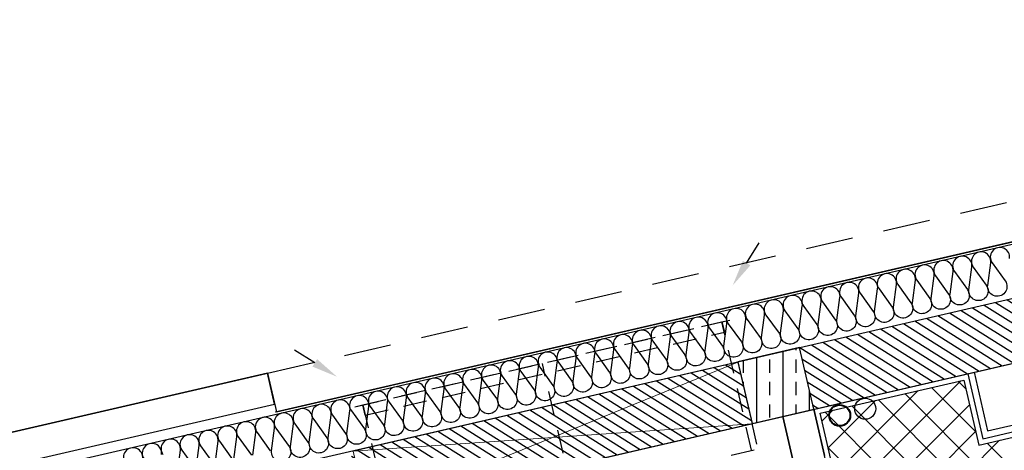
# Model space of a CAD drawing. Header units: centimetres. Extents: x -15121 to 17422, y -60492 to 0.
# Tile 188 of 256: x 1519 to 1893, y -29389 to -29226. Entities that reach past the tile are written whole.
import ezdxf

# ---------------------------------------------------------------- set-up
doc = ezdxf.new("R2010")
doc.units = ezdxf.units.CM
doc.header["$LTSCALE"] = 60
doc.linetypes.add('DP', pattern=[0.5, 0.3, -0.2])
doc.linetypes.add('MP', pattern=[0.25, 0.15, -0.1])
for name, color, linetype in [('A-----SZ', 8, 'Continuous'), ('A-BUD-MA-MATERIALY', 8, 'Continuous'), ('A-SCI', 7, 'Continuous'), ('A_GSA_GK', 2, 'Continuous'), ('AIKA grzejniki', 7, 'Continuous'), ('AIKA KLIMATYZACJA2', 5, 'Continuous'), ('AIKA powierzchnie2', 2, 'Continuous'), ('AIKA sufity podwieszane', 8, 'Continuous'), ('AIKA TYNK2', 5, 'Continuous'), ('AIKA wymiarowanie ogólne rzut2', 7, 'Continuous'), ('AIKA ŚCIANA2', 8, 'Continuous'), ('BI_szr', 8, 'Continuous'), ('JS_PODCIĄGI', 1, 'DP'), ('podciagi i nadproza', 7, 'DP'), ('słupy', 1, 'Continuous')]:
    doc.layers.add(name, color=color, linetype=linetype)
doc.layers.add('IS_Pion1', color=7, linetype='Continuous', lineweight=5)
doc.layers.add('SB_PRZEJSCIA', color=3, linetype='Continuous', lineweight=9)
doc.styles.add('wymiar', font='txt.shx', dxfattribs={"width": 0.6})
doc.dimstyles.new('Dwudziestka', dxfattribs={"dimtxt": 7, "dimasz": 0.7, "dimexe": 5, "dimexo": 0, "dimgap": 2.5, "dimtad": 1, "dimtoh": 1, "dimdec": 3, "dimrnd": 0.5, "dimdsep": 46, "dimtxsty": 'wymiar', "dimblk": 'znacznik', "dimcen": 0, "dimdle": 5, "dimse1": 1, "dimse2": 1, "dimclrd": 256, "dimclre": 256, "dimclrt": 256, "dimadec": 0, "dimazin": 0, "dimtfac": 0.4, "dimtdec": 3, "dimtix": 1, "dimtofl": 0, "dimtmove": 2, "dimatfit": 3, "dimldrblk": 'znacznik', "dimfxl": 1, "dimtolj": 1, "dimarcsym": 0})

# ---------------------------------------------------------------- blocks, each defined once
blk = doc.blocks.new('SL grzejniki restauracja')
at = {"layer": 'IS_Pion1', "color": 1, "lineweight": 40}
blk.add_circle((-1314.35, -109.18, -66.51), 4, dxfattribs=at)
blk = doc.blocks.new('SL podciągi restauracja')
at = {"layer": 'BI_szr'}
h = blk.add_hatch(dxfattribs=at)
h.set_pattern_fill('BIK_ZELBET', color=256, scale=5, angle=45, style=0)
h.set_pattern_definition([(90, (1218.893, -26806.006), (-10, 2e-15), []), (90, (1223.893, -26801.006), (-10, 2e-15), [5, -3.5])])
h.paths.add_polyline_path([(1205.06, -26828.38), (1228.45, -26822.98), (1223.05, -26799.6), (1199.66, -26805)])
at = {"layer": 'podciagi i nadproza'}
blk.add_lwpolyline([(1205.06, -26828.38), (1228.45, -26822.98), (1277.49, -27035.4), (1254.1, -27040.8), (1205.06, -26828.38)], dxfattribs=at)
at = {"layer": 'słupy', "color": 4}
blk.add_lwpolyline([(1205.06, -26828.38), (1228.45, -26822.98), (1223.05, -26799.6), (1199.66, -26805)], close=True, dxfattribs=at)
blk = doc.blocks.new('SL klima')
at = {"layer": 'AIKA KLIMATYZACJA2', "color": 140, "linetype": 'MP', "lineweight": -2}
for p, q in [((5832.4, -25504.42, 335.4), (5974.66, -25471.57, 335.4)), ((5982.98, -25520.97, 335.4), (5971.73, -25472.25, 335.4)), ((5817.12, -25487.78, 335.4), (5807.79, -25481.96, 335.4)), ((5914.77, -25536.71, 335.4), (5903.53, -25488, 335.4)), ((5904.09, -25490.43, 335.4), (5903.53, -25488, 335.4)), ((5835.32, -25503.74, 335.4), (5846.57, -25552.46, 335.4)), ((5843.65, -25553.14, 335.4), (5985.9, -25520.29, 335.4))]:
    blk.add_line(p, q, dxfattribs=at)
at = {"layer": 'AIKA KLIMATYZACJA2', "color": 140, "linetype": 'MP', "lineweight": -2, "extrusion": (1.32925e-16, -1.57751e-16, -1)}
for p, q in [((5971.73, -25472.25, 335.4), (5974.66, -25471.57, 335.4)), ((5835.32, -25503.74, 335.4), (5971.73, -25472.25, 335.4)), ((5971.73, -25472.25, 335.4), (5972.63, -25476.15, 335.4)), ((5836.22, -25507.64, 335.4), (5972.63, -25476.15, 335.4)), ((5832.4, -25504.42, 335.4), (5835.32, -25503.74, 335.4)), ((5836.22, -25507.64, 335.4), (5835.32, -25503.74, 335.4))]:
    blk.add_line(p, q, dxfattribs=at)
at = {"layer": 'AIKA KLIMATYZACJA2', "color": 140, "linetype": 'MP', "lineweight": -2, "extrusion": (-0.97437, -0.224951, 5.55112e-17)}
blk.add_line((5843.65, -25553.14, 330.4), (5985.9, -25520.29, 330.4), dxfattribs=at)
at = {"layer": 'AIKA KLIMATYZACJA2', "color": 140, "linetype": 'MP', "lineweight": -2, "elevation": 335.4}
blk.add_lwpolyline([(5981.09, -25449.93), (5986.92, -25440.6)], dxfattribs=at)
at = {"layer": 'AIKA KLIMATYZACJA2', "color": 140, "linetype": 'MP', "lineweight": -2}
for points in [[(5982.51, -25450.81, 335.4), (5975.79, -25458.41, 335.4), (5979.68, -25449.05, 335.4)], [(5818.01, -25486.37, 335.4), (5825.6, -25493.08, 335.4), (5816.24, -25489.2, 335.4)]]:
    blk.add_solid(points, dxfattribs=at)
blk = doc.blocks.new('znacznik')
at = {"color": 0}
for points in [[(-4, 0), (4, 0)], [(0, -5), (0, 5)]]:
    blk.add_lwpolyline(points, dxfattribs=at)
at = {"color": 1}
blk.add_lwpolyline([(-2.12, -2.12), (2.12, 2.12)], dxfattribs=at)
blk = doc.blocks.new('*D5383')
at = {"layer": 'AIKA wymiarowanie ogólne rzut2', "lineweight": -2, "transparency": 16777216}
blk.add_line((1639.47, -29452.82), (1830.06, -29408.82), dxfattribs=at)
at = {"layer": 'Defpoints', "color": 0, "transparency": 16777216}
for p in [(1822.94, -29374.87), (1830.74, -29408.66), (1630.54, -29417.23)]:
    blk.add_point(p, dxfattribs=at)
at = {"layer": 'AIKA wymiarowanie ogólne rzut2', "linetype": 'ByBlock', "lineweight": -2, "transparency": 16777216, "xscale": 0.7, "yscale": 0.7, "zscale": 0.7}
for p, rotation in [((1830.74, -29408.66), 12.99999999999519), ((1638.79, -29452.98), 192.9999999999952)]:
    blk.add_blockref('znacznik', p, dxfattribs=dict(at, rotation=rotation))
at = {"layer": 'AIKA wymiarowanie ogólne rzut2', "transparency": 16777216, "insert": (1733.42, -29424.97), "char_height": 7, "attachment_point": 5, "rotation": 13, "style": 'wymiar'}
blk.add_mtext('\\A1;197', dxfattribs=at)
blk = doc.blocks.new('*D5384')
at = {"layer": 'AIKA wymiarowanie ogólne rzut2', "lineweight": -2, "transparency": 16777216}
blk.add_line((1831.42, -29408.5), (2436.18, -29268.88), dxfattribs=at)
at = {"layer": 'Defpoints', "color": 0, "transparency": 16777216}
for p in [(2429.06, -29234.93), (2436.86, -29268.73), (1822.94, -29374.87)]:
    blk.add_point(p, dxfattribs=at)
at = {"layer": 'AIKA wymiarowanie ogólne rzut2', "linetype": 'ByBlock', "lineweight": -2, "transparency": 16777216, "xscale": 0.7, "yscale": 0.7, "zscale": 0.7}
for p, rotation in [((2436.86, -29268.73), 12.99999999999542), ((1830.74, -29408.66), 192.9999999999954)]:
    blk.add_blockref('znacznik', p, dxfattribs=dict(at, rotation=rotation))
at = {"layer": 'AIKA wymiarowanie ogólne rzut2', "transparency": 16777216, "insert": (2132.45, -29332.85), "char_height": 7, "attachment_point": 5, "rotation": 13, "style": 'wymiar'}
blk.add_mtext('\\A1;622', dxfattribs=at)

msp = doc.modelspace()

# ---------------------------------------------------------------- hatches: boundary and pattern name
at = {"layer": 'A-----SZ'}
h = msp.add_hatch(dxfattribs=at)
h.set_pattern_fill('ANSI31', color=256, scale=2)
h.set_pattern_definition([(45, (-35110.076, -2093.3616), (-4.4901281, 4.4901281), [])])
h.paths.add_polyline_path([(2430.4942, -29232.5492), (2442.1866, -29229.8498), (2447.8099, -29254.2071), (2436.1175, -29256.9065)])
h.paths.add_polyline_path([(1072.0212, -29798.6482), (1074.7206, -29810.3407), (1133.1828, -29796.8436), (1130.4834, -29785.1512)])
h.paths.add_polyline_path([(1226.946, -29762.881), (1229.6454, -29774.5734), (1676.8813, -29671.3209), (1674.1819, -29659.6285)])
h.paths.add_polyline_path([(1883.6714, -29611.264), (1886.3709, -29622.9564), (2480.7366, -29485.7363), (2478.0372, -29474.0439)])
h.paths.add_polyline_path([(2479.5335, -29444.9619), (2491.226, -29442.2625), (2470.0801, -29350.6697), (2458.3877, -29353.3691)])
edge = h.paths.add_edge_path()
edge.add_line((2458.3877, -29353.3691), (2478.4092, -29440.092))
h = msp.add_hatch(dxfattribs=at)
h.set_pattern_fill('ANSI31', color=256, angle=282.941373)
h.set_pattern_definition([(327.941373, (15172.973, 4145.2333), (1.6852479, 2.6908297), [])])
h.paths.add_polyline_path([(2108.449, -29282.2679), (2113.8239, -29305.6583), (1820.4548, -29373.3879), (1815.0799, -29349.9975)])
h = msp.add_hatch(dxfattribs=at)
h.set_pattern_fill('ANSI31', color=256, angle=282.941373)
h.set_pattern_definition([(327.941373, (14856.3028, 4072.1242), (1.6852479, 2.6908297), [])])
h.paths.add_polyline_path([(1791.7787, -29355.377), (1797.1536, -29378.7674), (1650.0118, -29412.7378), (1644.6369, -29389.3474)])
at = {"layer": 'AIKA sufity podwieszane', "transparency": 33554610}
h = msp.add_hatch(dxfattribs=at)
h.set_pattern_fill('ANSI37', color=256, scale=2.771036)
h.set_pattern_definition([(45, (5073.432, 672.602), (-6.221154, 6.221154), []), (135, (5073.432, 672.602), (-6.221154, -6.221154), [])])
h.paths.add_polyline_path([(2429.0614, -29234.9326), (1915.5023, -29353.4971), (1921.1954, -29378.1567), (1883.195, -29386.9298), (1877.5019, -29362.2701), (1822.9402, -29374.8667), (1871.0767, -29583.3825), (1878.872, -29581.5829), (1885.1703, -29608.8654), (2475.6385, -29472.545), (2469.3399, -29445.2627), (2477.1349, -29443.463)])

# ---------------------------------------------------------------- linework, layer by layer
at = {"layer": 'A-BUD-MA-MATERIALY'}
for points in [[(1894.887, -29316.1354, 1.47258809), (1888.2675, -29317.7995), (1893.2207, -29324.6794, -1.47258809), (1886.6011, -29326.3435), (1887.7321, -29317.7872, 1.47258809), (1881.1125, -29319.4513), (1886.0658, -29326.3313, -1.47258809), (1879.4462, -29327.9954), (1880.5771, -29319.4391, 1.47258809), (1873.9576, -29321.1032), (1878.9108, -29327.9831, -1.47258809), (1872.2912, -29329.6472), (1873.4222, -29321.0909, 1.47258809), (1866.8026, -29322.755), (1871.7559, -29329.635, -1.47258809), (1865.1363, -29331.2991), (1866.2673, -29322.7428, 1.47258809), (1859.6477, -29324.4069), (1864.6009, -29331.2868, -1.47258809), (1857.9813, -29332.9509), (1859.1123, -29324.3946, 1.47258809), (1852.4927, -29326.0587), (1857.446, -29332.9387, -1.47258809), (1850.8264, -29334.6028), (1851.9574, -29326.0465, 1.47258809), (1845.3378, -29327.7106), (1850.291, -29334.5905, -1.47258809), (1843.6714, -29336.2546), (1844.8024, -29327.6983, 1.47258809), (1838.1828, -29329.3624), (1843.1361, -29336.2424, -1.47258809), (1836.5165, -29337.9065), (1837.6475, -29329.3502, 1.47258809), (1831.0279, -29331.0143), (1835.9811, -29337.8942, -1.47258809), (1829.3615, -29339.5583), (1830.4925, -29331.002, 1.47258809), (1823.8729, -29332.6661), (1828.8262, -29339.5461, -1.47258809), (1822.2066, -29341.2102), (1823.3376, -29332.6539, 1.47258809), (1816.718, -29334.318), (1821.6712, -29341.1979, -1.47258809), (1815.0516, -29342.862), (1816.1826, -29334.3057, 1.47258809), (1809.563, -29335.9698), (1814.5163, -29342.8498, -1.47258809), (1807.8967, -29344.5139), (1809.0277, -29335.9576, 1.47258809), (1802.4081, -29337.6217), (1807.3613, -29344.5016, -1.47258809), (1800.7417, -29346.1657), (1801.8727, -29337.6094, 1.47258809), (1795.2531, -29339.2735), (1800.2064, -29346.1535, -0.55167917), (1797.8778, -29351.9121)], [(1800.0894, -29350.5977, -0.75878438), (1793.5868, -29347.8176), (1794.7178, -29339.2613, 1.47258809), (1788.0982, -29340.9254), (1793.0514, -29347.8053, -1.47258809), (1786.4319, -29349.4694), (1787.5628, -29340.9131, 1.47258809), (1780.9432, -29342.5772), (1785.8965, -29349.4572, -1.47258809), (1779.2769, -29351.1213), (1780.4079, -29342.565, 1.47258809), (1773.7883, -29344.2291), (1778.7415, -29351.109, -1.47258809), (1772.122, -29352.7731), (1773.2529, -29344.2168, 1.47258809), (1766.6334, -29345.8809), (1771.5866, -29352.7609, -1.47258809), (1764.967, -29354.425), (1766.098, -29345.8687, 1.47258809), (1759.4784, -29347.5328), (1764.4317, -29354.4127, -1.47258809), (1757.8121, -29356.0768), (1758.943, -29347.5205, 1.47258809), (1752.3235, -29349.1846), (1757.2767, -29356.0646, -1.47258809), (1750.6571, -29357.7287), (1751.7881, -29349.1724, 1.47258809), (1745.1685, -29350.8365), (1750.1218, -29357.7164, -1.47258809), (1743.5022, -29359.3805), (1744.6332, -29350.8242, 1.47258809), (1738.0136, -29352.4883), (1742.9668, -29359.3683, -1.47258809), (1736.3472, -29361.0324), (1737.4782, -29352.4761, 1.47258809), (1730.8586, -29354.1402), (1735.8119, -29361.0201, -1.47258809), (1729.1923, -29362.6842), (1730.3233, -29354.1279, 1.47258809), (1723.7037, -29355.792), (1728.6569, -29362.672, -1.47258809), (1722.0373, -29364.3361), (1723.1683, -29355.7798, 1.47258809), (1716.5487, -29357.4439), (1721.502, -29364.3238, -1.47258809), (1714.8824, -29365.9879), (1716.0134, -29357.4316, 1.47258809), (1709.3938, -29359.0957), (1714.347, -29365.9757, -1.47258809), (1707.7274, -29367.6398), (1708.8584, -29359.0835, 1.47258809), (1702.2388, -29360.7476), (1707.1921, -29367.6275, -1.47258809), (1700.5725, -29369.2916), (1701.7035, -29360.7353, 1.47258809), (1695.0839, -29362.3994), (1700.0371, -29369.2794, -1.47258809), (1693.4175, -29370.9435), (1694.5485, -29362.3872, 1.47258809), (1687.9289, -29364.0513), (1692.8822, -29370.9312, -1.47258809), (1686.2626, -29372.5953), (1687.3936, -29364.039, 1.47258809), (1680.774, -29365.7031), (1685.7272, -29372.5831, -1.47258809), (1679.1076, -29374.2472), (1680.2386, -29365.6909, 1.47258809), (1673.619, -29367.355), (1678.5723, -29374.2349, -1.47258809), (1671.9527, -29375.899), (1673.0837, -29367.3427, 1.47258809), (1666.4641, -29369.0068), (1671.4173, -29375.8868, -1.47258809), (1664.7978, -29377.5509), (1665.9287, -29368.9946, 1.47258809), (1659.3091, -29370.6587), (1664.2624, -29377.5386, -1.47258809), (1657.6428, -29379.2027), (1658.7738, -29370.6464, 1.47258809), (1652.1542, -29372.3105), (1657.1074, -29379.1905, -1.47258809), (1650.4879, -29380.8546), (1651.6188, -29372.2983, 1.47258809), (1644.9992, -29373.9624), (1649.9525, -29380.8423, -1.47258809), (1643.3329, -29382.5064), (1644.4639, -29373.9501, 1.47258809), (1637.8443, -29375.6142), (1642.7976, -29382.4942, -0.55167917), (1640.4689, -29388.2528)], [(1642.6806, -29386.9384, -0.75878438), (1636.178, -29384.1583), (1637.3089, -29375.602, 1.47258809), (1630.6894, -29377.2661), (1635.6426, -29384.146, -1.47258809), (1629.023, -29385.8101), (1630.154, -29377.2538, 1.47258809), (1623.5344, -29378.9179), (1628.4877, -29385.7979, -1.47258809), (1621.8681, -29387.462), (1622.999, -29378.9057, 1.47258809), (1616.3795, -29380.5698), (1621.3327, -29387.4497, -1.47258809), (1614.7131, -29389.1138), (1615.8441, -29380.5575, 1.47258809), (1609.2245, -29382.2216), (1614.1778, -29389.1016, -1.47258809)], [(1607.5582, -29390.7657), (1608.6892, -29382.2094, 1.47258809), (1602.0696, -29383.8735), (1607.0228, -29390.7534, -1.47258809)], [(1593.2483, -29394.0694), (1594.3793, -29385.5131, 1.47258809), (1587.7597, -29387.1772), (1592.7129, -29394.0571, -1.47258809)], [(1600.4032, -29392.4175), (1601.5342, -29383.8612, 1.47258809), (1594.9146, -29385.5253), (1599.8679, -29392.4053, -1.47258809)], [(1578.9384, -29397.3731), (1580.0694, -29388.8168, 1.47258809), (1573.4498, -29390.4809)], [(1586.0933, -29395.7212), (1587.2243, -29387.1649, 1.47258809), (1580.6047, -29388.829), (1585.558, -29395.709, -1.47258809)], [(1565.7595, -29392.1205, 1.47258809), (1559.1399, -29393.7846)], [(1572.9144, -29390.4686, 1.47258809), (1566.2948, -29392.1327)]]:
    msp.add_lwpolyline(points, format="xyb", dxfattribs=at)
at = {"layer": 'A-SCI', "color": 1}
msp.add_line((2400.884, -29193.2016), (1616.0289, -29374.3996), dxfattribs=at)
at = {"layer": 'A-SCI', "color": 4}
msp.add_line((1022.6736, -29495.992), (1612.6546, -29359.7841), dxfattribs=at)
for points in [[(2397.5097, -29178.586), (2401.1089, -29194.1759), (1026.2728, -29511.5819), (1022.6736, -29495.992)], [(2425.1193, -29209.1588), (1011.2844, -29535.5683), (1007.6852, -29519.9784)], [(1051.3357, -29815.7395), (1074.7206, -29810.3407), (1016.6832, -29558.9532), (2430.566, -29232.5326)]]:
    msp.add_lwpolyline(points, dxfattribs=at)
at = {"layer": 'A-SCI'}
msp.add_lwpolyline([(1025.373, -29507.6844), (1615.8412, -29371.3641), (1613.1418, -29359.6716), (1022.6736, -29495.992)], dxfattribs=at)
at = {"layer": 'A-SCI', "color": 5}
for points in [[(1869.5779, -29585.7812), (1820.5385, -29373.3686)], [(1857.8854, -29588.4807), (1808.8461, -29376.068)]]:
    msp.add_lwpolyline(points, dxfattribs=at)
at = {"layer": 'A_GSA_GK', "color": 8}
for p, q in [((1881.4367, -29359.3091), (1886.5674, -29381.5328)), ((1886.5674, -29381.5328), (1915.7985, -29374.7843))]:
    msp.add_line(p, q, dxfattribs=at)
at = {"layer": 'A_GSA_GK'}
for p, q in [((1879.0007, -29359.8715), (1884.6939, -29384.5311)), ((1884.6939, -29384.5311), (1918.7968, -29376.6578))]:
    msp.add_line(p, q, dxfattribs=at)
at = {"layer": 'AIKA powierzchnie2'}
msp.add_lwpolyline([(1822.9402, -29374.8667), (1877.5019, -29362.2701), (1883.195, -29386.9298), (1921.1954, -29378.1567), (1915.5023, -29353.4971), (2429.0614, -29234.9326), (2477.1349, -29443.463), (2469.3399, -29445.2627), (2475.6385, -29472.545), (1885.1703, -29608.8654), (1878.872, -29581.5829), (1871.0767, -29583.3825)], close=True, dxfattribs=at)
at = {"layer": 'AIKA sufity podwieszane', "transparency": 33554610}
msp.add_lwpolyline([(1822.9402, -29374.8667), (1877.5019, -29362.2701), (1883.195, -29386.9298), (1921.1954, -29378.1567), (1915.5023, -29353.4971), (2429.0614, -29234.9326), (2477.1349, -29443.463), (2469.3399, -29445.2627), (2475.6385, -29472.545), (1885.1703, -29608.8654), (1878.872, -29581.5829), (1871.0767, -29583.3825)], close=True, dxfattribs=at)
at = {"layer": 'AIKA TYNK2'}
for points in [[(1031.8483, -29820.2385), (960.3139, -29510.3888), (1613.1418, -29359.6716), (1616.5161, -29374.2872), (2400.884, -29193.2016), (2397.5097, -29178.586), (2459.8694, -29164.1892), (2461.5807, -29171.6017), (2617.0511, -29171.6017), (2617.0511, -29187.6017), (2615.0511, -29187.6017)], [(2475.6385, -29472.545), (1885.1703, -29608.8654), (1878.8717, -29581.583), (1871.0767, -29583.3825), (1822.9402, -29374.8667), (1877.5019, -29362.2701), (1883.195, -29386.9298), (1921.1954, -29378.1567)]]:
    msp.add_lwpolyline(points, dxfattribs=at)
msp.add_circle((1840.0886, -29373.1529, -66.4011), 4, dxfattribs=at)
at = {"layer": 'AIKA ŚCIANA2'}
msp.add_line((1016.6832, -29558.9532), (2434.5985, -29231.6017), dxfattribs=at)
msp.add_line((1016.6832, -29558.9532), (2434.5985, -29231.6017), dxfattribs=at)
msp.add_lwpolyline([(1891.2596, -30599.8956), (1289.0989, -30738.9153), (1016.6832, -29558.9532), (2434.5985, -29231.6017), (3265.0511, -29231.6017), (3265.0511, -30391.6017), (3257.0511, -30391.6017), (3257.0511, -30407.6017), (2734.6181, -30407.6017), (2730.4905, -30389.723), (2691.5157, -30398.721), (2695.1149, -30414.311), (1930.2344, -30590.8975)], dxfattribs=at)
msp.add_lwpolyline([(1630.5364, -29417.234), (1808.8461, -29376.068), (1857.8854, -29588.4807), (1838.398, -29592.9797), (1844.6966, -29620.262), (1713.1567, -29650.6304), (1706.8581, -29623.3481), (1679.5757, -29629.6467)], close=True, dxfattribs=at)
at = {"layer": 'AIKA ŚCIANA2', "color": 7}
msp.add_lwpolyline([(1630.5364, -29417.234), (1808.8461, -29376.068), (1857.8854, -29588.4807), (1838.398, -29592.9797), (1844.6966, -29620.262), (1713.1567, -29650.6304), (1706.8581, -29623.3481), (1679.5757, -29629.6467)], close=True, dxfattribs=at)
at = {"layer": 'JS_PODCIĄGI', "lineweight": -3}
msp.add_line((1613.1418, -29359.6716), (2397.5097, -29178.586), dxfattribs=at)
at = {"layer": 'SB_PRZEJSCIA', "elevation": 335.4019}
msp.add_lwpolyline([(1797.1723, -29378.8484), (1791.7735, -29355.4635), (1645.618, -29389.2062), (1651.0168, -29412.5911), (1791.7735, -29355.4635), (1797.1723, -29378.8484), (1645.618, -29389.2062), (1651.0168, -29412.5911), (1797.1723, -29378.8484)], dxfattribs=at)

# ---------------------------------------------------------------- block references
at = {"layer": 'AIKA grzejniki'}
msp.add_blockref('SL grzejniki restauracja', (3144.7578, -29266.5017), dxfattribs=at)
at = {"layer": 'AIKA KLIMATYZACJA2'}
msp.add_blockref('SL klima', (-4186.027, -3867.9585), dxfattribs=at)
at = {"layer": 'AIKA ŚCIANA2'}
msp.add_blockref('SL podciągi restauracja', (592.0924, -2550.3843), dxfattribs=at)

# ---------------------------------------------------------------- dimensions: what is measured, and where the dimension line sits
at = {"layer": 'AIKA wymiarowanie ogólne rzut2'}
for base, p1, p2, picture, middle in [((2436.863, -29268.7251), (1822.9402, -29374.8667), (2429.0614, -29234.9326), '*D5384', (2132.4527, -29332.846)), ((1830.7418, -29408.6592), (1630.5364, -29417.234), (1822.9402, -29374.8667), '*D5383', (1733.4151, -29424.971))]:
    dim = msp.add_linear_dim(base=base, p1=p1, p2=p2, angle=193, dimstyle='Dwudziestka', dxfattribs=at)
    dim.commit()
    dim.dimension.update_dxf_attribs({"geometry": picture, "text_midpoint": middle})

doc.saveas('drawing.dxf')
